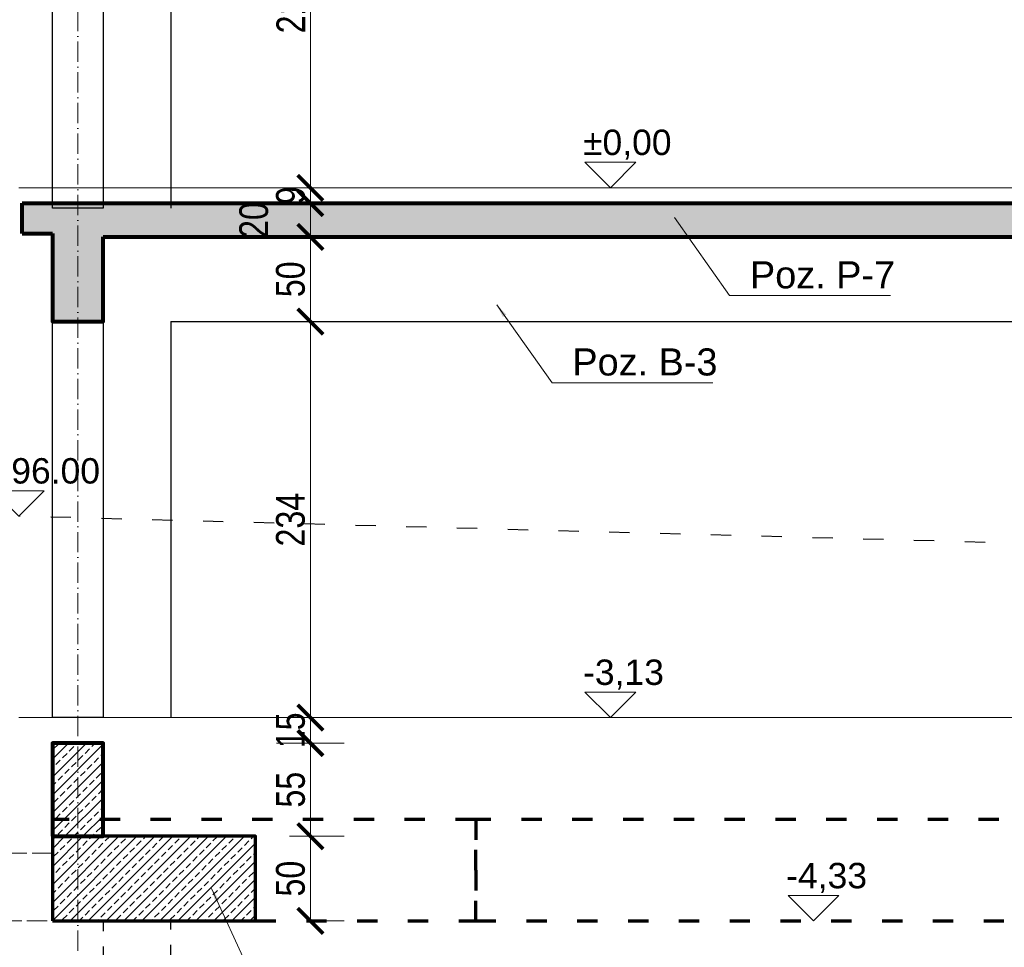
# Model space of a CAD drawing. Header units: inches. Extents: x 201967 to 338763, y -32705 to 30884.
# Tile 3 of 236: x 320937 to 321519, y -26561 to -26013. Entities that reach past the tile are written whole.
import ezdxf
from ezdxf.enums import TextEntityAlignment as Align

# ---------------------------------------------------------------- set-up
doc = ezdxf.new("R2010")
doc.units = ezdxf.units.IN
doc.header["$MEASUREMENT"] = 0
for name, pattern in [('ACAD_ISO02W100', [15, 12, -3]), ('ACAD_ISO03W100', [30, 12, -18]), ('ACAD_ISO10W100', [18, 12, -3, 0, -3])]:
    doc.linetypes.add(name, pattern=pattern)
for name, color, linetype, lineweight in [('01 a KONSTRUKCJA żelbet', 94, 'Continuous', 80), ('01 c KONSTRUKCJA ławy', 45, 'Continuous', 70), ('01h3 KONSTRUKCJA pozycje słupy', 252, 'Continuous', 13), ('11 OSIE ściany', 2, 'ACAD_ISO10W100', 5), ('20 KRESKOWANIE ścian', 63, 'Continuous', 5), ('30 WIDOK 1 005', 5, 'Continuous', 5), ('33 WIDOK 4 025', 151, 'Continuous', 25), ('34 WIDOK 5 030', 13, 'Continuous', 30), ('50 OPIS 1', 130, 'Continuous', 9), ('90 WYMIAR', 155, 'Continuous', 9), ('K_kreskowanie', 251, 'Continuous', 0), ('pale', 1, 'Continuous', 30)]:
    doc.layers.add(name, color=color, linetype=linetype, lineweight=lineweight)
doc.styles.add('100 arial', font='arial.ttf', dxfattribs={"width": 0.8, "height": 17})
doc.styles.add('OPIS', font='arial.ttf')
doc.styles.add('RomanS', font='romans.shx')
doc.styles.add('WYMIAR-50 (15pkt) arial', font='arial.ttf', dxfattribs={"height": 15})
doc.dimstyles.new('100', dxfattribs={"dimscale": 10, "dimtxt": 17, "dimasz": 1.5, "dimexe": 2, "dimexo": 2, "dimgap": 0.3, "dimtad": 1, "dimdec": 1, "dimrnd": 0.5, "dimdsep": 46, "dimtxsty": '100 arial', "dimblk": 'ARCHTICK', "dimcen": 10, "dimclrd": 256, "dimclre": 256, "dimclrt": 256, "dimadec": 0, "dimazin": 0, "dimtfac": 1, "dimtdec": 1, "dimtix": 1, "dimtmove": 1, "dimatfit": 3, "dimfxl": 2, "dimfxlon": 1, "dimtolj": 1, "dimarcsym": 0})
doc.dimstyles.new('DIM100txt12', dxfattribs={"dimtxt": 12, "dimasz": 1.05, "dimexe": 0, "dimexo": 8, "dimgap": 4, "dimtad": 1, "dimdec": 7, "dimrnd": 0.5, "dimdsep": 46, "dimtxsty": 'RomanS', "dimblk1": 'DIM', "dimblk2": 'DIM', "dimsah": 1, "dimcen": 0.09, "dimse1": 1, "dimse2": 1, "dimclrt": 256, "dimadec": 1, "dimazin": 0, "dimtfac": 1, "dimtdec": 7, "dimtix": 1, "dimtofl": 0, "dimtmove": 2, "dimatfit": 3, "dimfxl": 1, "dimtolj": 1, "dimtzin": 0, "dimarcsym": 0})
pattern_1 = [(45, (-320971.5204662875, 26121.34980860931), (-5.303300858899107, 5.303300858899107), []), (45, (-320966.2171654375, 26121.34980860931), (-5.303300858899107, 5.303300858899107), [3.75, -1.875])]

# ---------------------------------------------------------------- blocks, each defined once
blk = doc.blocks.new('*U1124')
blk.add_lwpolyline([(-15, 15), (0, 0), (15, 15), (-15, 15)])
at = {"style": 'WYMIAR-50 (15pkt) arial', "flags": 8}
blk.add_attdef('DETAIL#', text='', height=15, dxfattribs=at).set_placement((-16.13640432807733, 14.81736566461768), align=Align.BOTTOM_LEFT)
blk = doc.blocks.new('DIM')
for p, q in [((7.275957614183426e-12, -13.00000000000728), (7.275957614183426e-12, 12.99999999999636)), ((8.000000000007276, -7.275957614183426e-12), (-7.999999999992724, -7.275957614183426e-12))]:
    blk.add_line(p, q)
at = {"const_width": 1.714285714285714}
blk.add_lwpolyline([(5.714285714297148, 5.714285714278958), (-5.71428571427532, -5.71428571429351)], dxfattribs=at)
blk = doc.blocks.new('_ARCHTICK')
at = {"color": 0, "linetype": 'ByBlock', "const_width": 0.15}
blk.add_lwpolyline([(-0.5, -0.5), (0.5, 0.5)], dxfattribs=at)
blk = doc.blocks.new('*D2342')
at = {"layer": '90 WYMIAR', "lineweight": -2, "transparency": 16777216}
for p, q in [((137.3753830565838, -303.8336721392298), (137.3753830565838, -288.8336721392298)), ((117.3753830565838, -303.8336721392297), (157.3753830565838, -303.8336721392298)), ((137.3753830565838, -318.8336721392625), (137.3753830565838, -303.8336721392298)), ((117.3753830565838, -318.8336721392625), (157.3753830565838, -318.8336721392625)), ((137.3753830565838, -318.8336721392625), (137.3753830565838, -333.8336721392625))]:
    blk.add_line(p, q, dxfattribs=at)
at = {"layer": 'Defpoints', "color": 0, "transparency": 16777216}
for p in [(15.00000000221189, -303.8336721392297), (137.3753830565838, -303.8336721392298), (15.00000000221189, -318.8336721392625)]:
    blk.add_point(p, dxfattribs=at)
at = {"layer": '90 WYMIAR', "lineweight": -2, "transparency": 16777216, "xscale": 15, "yscale": 15, "zscale": 15}
for p, rotation in [((137.3753830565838, -303.8336721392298), 270), ((137.3753830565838, -318.8336721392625), 90)]:
    blk.add_blockref('_ARCHTICK', p, dxfattribs=dict(at, rotation=rotation))
at = {"layer": '90 WYMIAR', "transparency": 16777216, "insert": (125.6956422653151, -311.3336721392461), "char_height": 17, "attachment_point": 5, "rotation": 90, "style": '100 arial'}
blk.add_mtext('\\A1;15', dxfattribs=at)
blk = doc.blocks.new('*D2343')
at = {"layer": '90 WYMIAR', "lineweight": -2, "transparency": 16777216}
for p, q in [((117.3753830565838, -69.9999999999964), (157.3753830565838, -69.9999999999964)), ((137.3753830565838, -303.8336721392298), (137.3753830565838, -69.9999999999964)), ((117.3753830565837, -303.8336721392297), (157.3753830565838, -303.8336721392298))]:
    blk.add_line(p, q, dxfattribs=at)
at = {"layer": 'Defpoints', "color": 0, "transparency": 16777216}
for p in [(15.00000000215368, -69.99999999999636), (137.3753830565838, -69.9999999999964), (15.00000000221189, -303.8336721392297)]:
    blk.add_point(p, dxfattribs=at)
at = {"layer": '90 WYMIAR', "lineweight": -2, "transparency": 16777216, "xscale": 15, "yscale": 15, "zscale": 15}
for p, rotation in [((137.3753830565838, -69.9999999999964), 90), ((137.3753830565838, -303.8336721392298), 270)]:
    blk.add_blockref('_ARCHTICK', p, dxfattribs=dict(at, rotation=rotation))
at = {"layer": '90 WYMIAR', "transparency": 16777216, "insert": (125.6898441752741, -186.9168360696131), "char_height": 17, "attachment_point": 5, "rotation": 90, "style": '100 arial'}
blk.add_mtext('\\A1;234', dxfattribs=at)
blk = doc.blocks.new('*D2344')
at = {"layer": '90 WYMIAR', "lineweight": -2, "transparency": 16777216}
for p, q in [((117.3753830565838, -20.00000000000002), (157.3753830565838, -20.00000000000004)), ((137.3753830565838, -69.9999999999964), (137.3753830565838, -20.00000000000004)), ((117.3753830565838, -69.9999999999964), (157.3753830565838, -69.9999999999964))]:
    blk.add_line(p, q, dxfattribs=at)
at = {"layer": 'Defpoints', "color": 0, "transparency": 16777216}
for p in [(15.00000000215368, -20), (137.3753830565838, -20.00000000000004), (15.00000000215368, -69.99999999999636)]:
    blk.add_point(p, dxfattribs=at)
at = {"layer": '90 WYMIAR', "lineweight": -2, "transparency": 16777216, "xscale": 15, "yscale": 15, "zscale": 15}
for p, rotation in [((137.3753830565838, -20.00000000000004), 90), ((137.3753830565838, -69.9999999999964), 270)]:
    blk.add_blockref('_ARCHTICK', p, dxfattribs=dict(at, rotation=rotation))
at = {"layer": '90 WYMIAR', "transparency": 16777216, "insert": (125.6956422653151, -44.9999999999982), "char_height": 17, "attachment_point": 5, "rotation": 90, "style": '100 arial'}
blk.add_mtext('\\A1;50', dxfattribs=at)
blk = doc.blocks.new('*D2345')
at = {"layer": '90 WYMIAR', "lineweight": -2, "transparency": 16777216}
for p, q in [((117.3753830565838, -2.90005857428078e-14), (157.3753830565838, -4.033166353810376e-14)), ((137.3753830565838, -20.00000000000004), (137.3753830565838, -3.466612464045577e-14)), ((117.3753830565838, -20.00000000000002), (157.3753830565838, -20.00000000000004))]:
    blk.add_line(p, q, dxfattribs=at)
at = {"layer": 'Defpoints', "color": 0, "transparency": 16777216}
for p in [(15.00000000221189, 0), (137.3753830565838, -3.466612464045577e-14), (15.00000000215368, -20)]:
    blk.add_point(p, dxfattribs=at)
at = {"layer": '90 WYMIAR', "lineweight": -2, "transparency": 16777216, "xscale": 15, "yscale": 15, "zscale": 15}
for p, rotation in [((137.3753830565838, -3.466612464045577e-14), 90), ((137.3753830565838, -20.00000000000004), 270)]:
    blk.add_blockref('_ARCHTICK', p, dxfattribs=dict(at, rotation=rotation))
at = {"layer": '90 WYMIAR', "transparency": 16777216, "insert": (104.0159014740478, -9.99999999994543), "char_height": 17, "attachment_point": 5, "rotation": 90, "style": '100 arial'}
blk.add_mtext('\\A1;20', dxfattribs=at)
blk = doc.blocks.new('*D2346')
at = {"layer": '90 WYMIAR', "lineweight": -2, "transparency": 16777216}
for p, q in [((137.3753830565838, 9.083163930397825), (137.3753830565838, 24.08316393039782)), ((117.3753830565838, 9.083163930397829), (157.3753830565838, 9.083163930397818)), ((137.3753830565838, -3.466612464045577e-14), (137.3753830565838, 9.083163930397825)), ((117.3753830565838, -2.90005857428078e-14), (157.3753830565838, -4.033166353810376e-14)), ((137.3753830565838, -3.466612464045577e-14), (137.3753830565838, -15.00000000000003))]:
    blk.add_line(p, q, dxfattribs=at)
at = {"layer": 'Defpoints', "color": 0, "transparency": 16777216}
for p in [(15.00000000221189, 9.083163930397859), (137.3753830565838, 9.083163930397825), (15.00000000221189, 0)]:
    blk.add_point(p, dxfattribs=at)
at = {"layer": '90 WYMIAR', "lineweight": -2, "transparency": 16777216, "xscale": 15, "yscale": 15, "zscale": 15}
for p, rotation in [((137.3753830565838, 9.083163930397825), 270), ((137.3753830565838, -3.466612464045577e-14), 90)]:
    blk.add_blockref('_ARCHTICK', p, dxfattribs=dict(at, rotation=rotation))
at = {"layer": '90 WYMIAR', "transparency": 16777216, "insert": (125.6956422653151, 4.541581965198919), "char_height": 17, "attachment_point": 5, "rotation": 90, "style": '100 arial'}
blk.add_mtext('\\A1;9', dxfattribs=at)
blk = doc.blocks.new('*D2347')
at = {"layer": '90 WYMIAR', "lineweight": -2, "transparency": 16777216}
for p, q in [((117.3753830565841, 223.0831639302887), (157.3753830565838, 223.0831639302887)), ((137.3753830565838, 9.083163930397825), (137.3753830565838, 223.0831639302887)), ((117.3753830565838, 9.083163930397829), (157.3753830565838, 9.083163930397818))]:
    blk.add_line(p, q, dxfattribs=at)
at = {"layer": 'Defpoints', "color": 0, "transparency": 16777216}
for p in [(55.00000000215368, 223.0831639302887, -1.172665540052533e-05), (137.3753830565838, 223.0831639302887), (15.00000000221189, 9.083163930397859)]:
    blk.add_point(p, dxfattribs=at)
at = {"layer": '90 WYMIAR', "lineweight": -2, "transparency": 16777216, "xscale": 15, "yscale": 15, "zscale": 15}
for p, rotation in [((137.3753830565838, 223.0831639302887), 90), ((137.3753830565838, 9.083163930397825), 270)]:
    blk.add_blockref('_ARCHTICK', p, dxfattribs=dict(at, rotation=rotation))
at = {"layer": '90 WYMIAR', "transparency": 16777216, "insert": (125.8405945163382, 116.0831639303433), "char_height": 17, "attachment_point": 5, "rotation": 90, "style": '100 arial'}
blk.add_mtext('\\A1;214', dxfattribs=at)
blk = doc.blocks.new('*D2307')
at = {"layer": '90 WYMIAR', "lineweight": -2, "transparency": 16777216}
for p, q in [((117.3753830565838, -318.8336721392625), (157.3753830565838, -318.8336721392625)), ((137.3753830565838, -318.8336721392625), (137.3753830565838, -373.9168360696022)), ((125.0000000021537, -373.9168360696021), (157.3753830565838, -373.9168360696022))]:
    blk.add_line(p, q, dxfattribs=at)
at = {"layer": 'Defpoints', "color": 0, "transparency": 16777216}
for p in [(15.00000000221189, -318.8336721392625), (105.0000000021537, -373.9168360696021), (137.3753830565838, -373.9168360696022)]:
    blk.add_point(p, dxfattribs=at)
at = {"layer": '90 WYMIAR', "lineweight": -2, "transparency": 16777216, "xscale": 15, "yscale": 15, "zscale": 15}
for p, rotation in [((137.3753830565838, -318.8336721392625), 90), ((137.3753830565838, -373.9168360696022), 270)]:
    blk.add_blockref('_ARCHTICK', p, dxfattribs=dict(at, rotation=rotation))
at = {"layer": '90 WYMIAR', "transparency": 16777216, "insert": (125.7304308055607, -346.3752541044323), "char_height": 17, "attachment_point": 5, "rotation": 90, "style": '100 arial'}
blk.add_mtext('\\A1;55', dxfattribs=at)
blk = doc.blocks.new('*D2308')
at = {"layer": '90 WYMIAR', "lineweight": -2, "transparency": 16777216}
for p, q in [((125.0000000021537, -373.9168360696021), (157.3753830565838, -373.9168360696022)), ((137.3753830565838, -373.9168360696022), (137.3753830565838, -423.9168360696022)), ((137.3753830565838, -423.9168360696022), (157.3753830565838, -423.9168360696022))]:
    blk.add_line(p, q, dxfattribs=at)
at = {"layer": 'Defpoints', "color": 0, "transparency": 16777216}
for p in [(105.0000000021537, -373.9168360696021), (119.8575373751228, -423.9168360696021), (137.3753830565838, -423.9168360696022)]:
    blk.add_point(p, dxfattribs=at)
at = {"layer": '90 WYMIAR', "lineweight": -2, "transparency": 16777216, "xscale": 15, "yscale": 15, "zscale": 15}
for p, rotation in [((137.3753830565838, -373.9168360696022), 90), ((137.3753830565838, -423.9168360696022), 270)]:
    blk.add_blockref('_ARCHTICK', p, dxfattribs=dict(at, rotation=rotation))
at = {"layer": '90 WYMIAR', "transparency": 16777216, "insert": (125.6956422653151, -398.9168360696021), "char_height": 17, "attachment_point": 5, "rotation": 90, "style": '100 arial'}
blk.add_mtext('\\A1;50', dxfattribs=at)
blk = doc.blocks.new('1 przekrój D Jagielońska')
at = {"layer": '20 KRESKOWANIE ścian'}
h = blk.add_hatch(dxfattribs=at)
h.set_pattern_fill('ANSI33', color=256, scale=30)
h.set_pattern_definition(pattern_1)
h.paths.add_polyline_path([(1040.419893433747, 3.637978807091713e-12), (1010.419893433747, 3.637978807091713e-12), (-32.78229085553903, 0), (-32.78229085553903, -18), (-14.99999999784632, -18), (-14.99999999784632, -69.99999999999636), (15.00000000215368, -69.99999999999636), (15.00000000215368, -20), (1010.419893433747, -20), (1010.419893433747, -29.99999999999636), (1040.419893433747, -29.99999999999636)])
h = blk.add_hatch(dxfattribs=at)
h.set_pattern_fill('ANSI33', color=256, scale=30)
h.set_pattern_definition(pattern_1)
h.paths.add_polyline_path([(15.00000000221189, -318.8336721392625), (-14.99999999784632, -318.8336721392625), (-14.99999999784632, -373.9168360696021), (15.00000000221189, -373.9168360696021)])
h = blk.add_hatch(dxfattribs=at)
h.set_pattern_fill('ANSI33', color=256, scale=30)
h.set_pattern_definition(pattern_1)
h.paths.add_polyline_path([(105.0000000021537, -373.9168360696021), (-14.99999999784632, -373.9168360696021), (-14.99999999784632, -423.9168360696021), (105.0000000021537, -423.9168360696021)])
at = {"layer": '01 a KONSTRUKCJA żelbet'}
for p, q in [((-32.78229085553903, 0), (1010.419893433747, 0)), ((-32.78229085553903, -18), (-32.78229085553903, 0)), ((-32.78229085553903, -18), (-14.99999999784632, -18)), ((15.00000000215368, -20), (1010.419893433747, -20))]:
    blk.add_line(p, q, dxfattribs=at)
blk.add_lwpolyline([(-14.99999999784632, -18), (-14.99999999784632, -69.99999999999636), (15.00000000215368, -69.99999999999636), (15.00000000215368, -20)], dxfattribs=at)
blk.add_lwpolyline([(-14.99999999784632, -373.9168360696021), (15.00000000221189, -373.9168360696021), (15.00000000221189, -318.8336721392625), (-14.99999999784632, -318.8336721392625)], close=True, dxfattribs=at)
at = {"layer": '01 c KONSTRUKCJA ławy', "linetype": 'ACAD_ISO03W100'}
for points in [[(-14.99999999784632, -423.9168360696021), (235.0000000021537, -423.9168360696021), (235.0000000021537, -363.9168360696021), (-14.99999999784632, -363.9168360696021)], [(234.9999999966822, -423.9168360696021), (634.0254015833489, -423.9168360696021), (634.0254015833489, -363.9168360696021), (234.9999999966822, -363.9168360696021)]]:
    blk.add_lwpolyline(points, close=True, dxfattribs=at)
at = {"layer": '01 c KONSTRUKCJA ławy'}
blk.add_lwpolyline([(-14.99999999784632, -423.9168360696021), (105.0000000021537, -423.9168360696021), (105.0000000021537, -373.9168360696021), (-14.99999999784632, -373.9168360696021)], close=True, dxfattribs=at)
at = {"layer": '11 OSIE ściany'}
blk.add_line((0, -513.9168360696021), (-1.164153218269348e-10, 778.0831639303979), dxfattribs=at)
at = {"layer": '30 WIDOK 1 005'}
for p, q in [((-34.78229085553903, 9.083163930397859), (1010.419893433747, 9.083163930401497)), ((-34.78229085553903, -303.8336721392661), (1010.419893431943, -303.8336721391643))]:
    blk.add_line(p, q, dxfattribs=at)
at = {"layer": '33 WIDOK 4 025'}
for p, q in [((55.00000000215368, 223.0831639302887, -1.172665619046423e-05), (55.00000000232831, -3)), ((55.00000000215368, -70), (804.0253243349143, -70)), ((55.0000000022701, -70), (55.0000000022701, -303.8336721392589))]:
    blk.add_line(p, q, dxfattribs=at)
for points in [[(-14.99999999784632, 263.0831639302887), (15.00000000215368, 263.0831639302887), (15.00000000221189, -3), (-14.99999999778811, -3)], [(-14.99999999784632, -69.99999999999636), (15.00000000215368, -69.99999999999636), (15.00000000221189, -303.8336721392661), (-14.99999999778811, -303.8336721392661)]]:
    blk.add_lwpolyline(points, close=True, dxfattribs=at)
at = {"layer": '34 WIDOK 5 030', "linetype": 'ACAD_ISO03W100'}
blk.add_lwpolyline([(4612.064662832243, -1444.916778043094), (2741.40067815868, -1244.916778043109), (1075.611807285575, -214.9167780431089), (-34.78229085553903, -184.9167780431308)], dxfattribs=at)
at = {"layer": 'K_kreskowanie', "linetype": 'ACAD_ISO02W100'}
blk.add_lwpolyline([(-134.9999999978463, -423.9168360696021), (-14.99999999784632, -423.9168360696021), (-14.99999999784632, -383.9168360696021), (-134.9999999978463, -383.9168360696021)], close=True, dxfattribs=at)
at = {"layer": 'pale', "linetype": 'ACAD_ISO03W100', "ltscale": 0.5}
blk.add_lwpolyline([(15.00007725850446, -923.9168360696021), (55.00007725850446, -923.9168360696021), (55.00007725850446, -423.9168360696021), (15.00007725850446, -423.9168360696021)], close=True, dxfattribs=at)
at = {"layer": '50 OPIS 1'}
ref = blk.add_blockref('*U1124', (314.5447964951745, 9.083163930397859), dxfattribs=at)
ref.add_attrib('DETAIL#', '%%p0,00', dxfattribs={"layer": '0', "height": 15, "style": 'WYMIAR-50 (15pkt) arial'}).set_placement((298.4083921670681, 23.90052959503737), align=Align.BOTTOM_LEFT)
ref = blk.add_blockref('*U1124', (-34.78229085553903, -184.9167780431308), dxfattribs=at)
ref.add_attrib('DETAIL#', '296.00', dxfattribs={"layer": '0', "height": 15, "style": 'WYMIAR-50 (15pkt) arial'}).set_placement((-50.91869518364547, -170.0994123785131), align=Align.BOTTOM_LEFT)
ref = blk.add_blockref('*U1124', (314.5447964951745, -303.8336721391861, -1.157104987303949e-05), dxfattribs=at)
ref.add_attrib('DETAIL#', '-3,13', dxfattribs={"layer": '0', "height": 15, "style": 'WYMIAR-50 (15pkt) arial'}).set_placement((298.4083921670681, -289.0163064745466, -1.157104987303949e-05), align=Align.BOTTOM_LEFT)
ref = blk.add_blockref('*U1124', (434.5127007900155, -423.9168360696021), dxfattribs=at)
ref.add_attrib('DETAIL#', '-4,33', dxfattribs={"layer": '0', "height": 15, "style": 'WYMIAR-50 (15pkt) arial'}).set_placement((418.3762964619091, -409.0994704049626), align=Align.BOTTOM_LEFT)
at = {"layer": '01h3 KONSTRUKCJA pozycje słupy', "char_height": 16, "attachment_point": 4, "style": 'OPIS'}
for s, insert in [('Poz. P-7', (396.9773745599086, -42.43082566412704)), ('Poz. B-3', (292.0971049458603, -93.90603246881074))]:
    blk.add_mtext(s, dxfattribs=dict(at, insert=insert))
at = {"layer": '90 WYMIAR'}
dim = blk.add_linear_dim(base=(137.3753830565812, 223.0831639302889), p1=(15.00000000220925, 9.08316393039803), p2=(55.00000000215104, 223.0831639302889, -1.172665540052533e-05), angle=90, dimstyle='100', dxfattribs=at)
dim.commit()
dim.dimension.update_dxf_attribs({"geometry": '*D2347', "text_midpoint": (125.8405945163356, 116.0831639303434), "insert": (-2.643218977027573e-12, 1.70530256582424e-13)})
for base, p1, p2, picture, middle in [((137.3753830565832, 9.083163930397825), (15.00000000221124, 0), (15.00000000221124, 9.083163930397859), '*D2346', (125.6956422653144, 4.541581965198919)), ((137.3753830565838, -20.00000000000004), (15.00000000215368, -69.99999999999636), (15.00000000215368, -20), '*D2344', (125.6956422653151, -44.9999999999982)), ((137.3753830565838, -69.9999999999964), (15.00000000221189, -303.8336721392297), (15.00000000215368, -69.99999999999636), '*D2343', (125.6898441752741, -186.9168360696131)), ((137.3753830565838, -303.8336721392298), (15.00000000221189, -318.8336721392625), (15.00000000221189, -303.8336721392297), '*D2342', (125.6956422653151, -311.3336721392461)), ((137.3753830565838, -373.9168360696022), (15.00000000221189, -318.8336721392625), (105.0000000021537, -373.9168360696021), '*D2307', (125.7304308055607, -346.3752541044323)), ((137.3753830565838, -423.9168360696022), (105.0000000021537, -373.9168360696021), (119.8575373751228, -423.9168360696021), '*D2308', (125.6956422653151, -398.9168360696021))]:
    dim = blk.add_linear_dim(base=base, p1=p1, p2=p2, angle=90, dimstyle='100', dxfattribs=at)
    dim.commit()
    dim.dimension.update_dxf_attribs({"geometry": picture, "text_midpoint": middle})
dim = blk.add_linear_dim(base=(137.3753830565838, -3.466612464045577e-14), p1=(15.00000000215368, -20), p2=(15.00000000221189, 0), angle=90, dimstyle='100', dxfattribs=at)
dim.commit()
dim.dimension.update_dxf_attribs({"geometry": '*D2345', "text_midpoint": (115.6956422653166, -9.99999999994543), "dimtype": 128})
at = {"layer": '01h3 KONSTRUKCJA pozycje słupy', "annotation_type": 0, "has_hookline": 1, "hookline_direction": 0}
for points, text_width in [([(352.3420671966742, -8.524675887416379), (384.9773745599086, -54.561794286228), (392.9773745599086, -54.561794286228)], 82.97953615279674), ([(247.4617975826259, -59.99988269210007), (280.0971049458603, -106.0806572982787), (288.0971049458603, -106.0806572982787)], 82.97953615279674), ([(79.0475464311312, -404.7379563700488), (111.6828537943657, -475.7995004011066), (119.6828537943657, -475.7995004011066)], 80.33833560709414)]:
    blk.add_leader(points, dimstyle='DIM100txt12', override={"dimasz": 8, "dimgap": 4, "dimtad": 1}, dxfattribs=dict(at, text_width=text_width))

msp = doc.modelspace()

# ---------------------------------------------------------------- block references
at = {"layer": '30 WIDOK 1 005'}
msp.add_blockref('1 przekrój D Jagielońska', (320971.5204662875, -26121.34980860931), dxfattribs=at)

doc.saveas('drawing.dxf')
